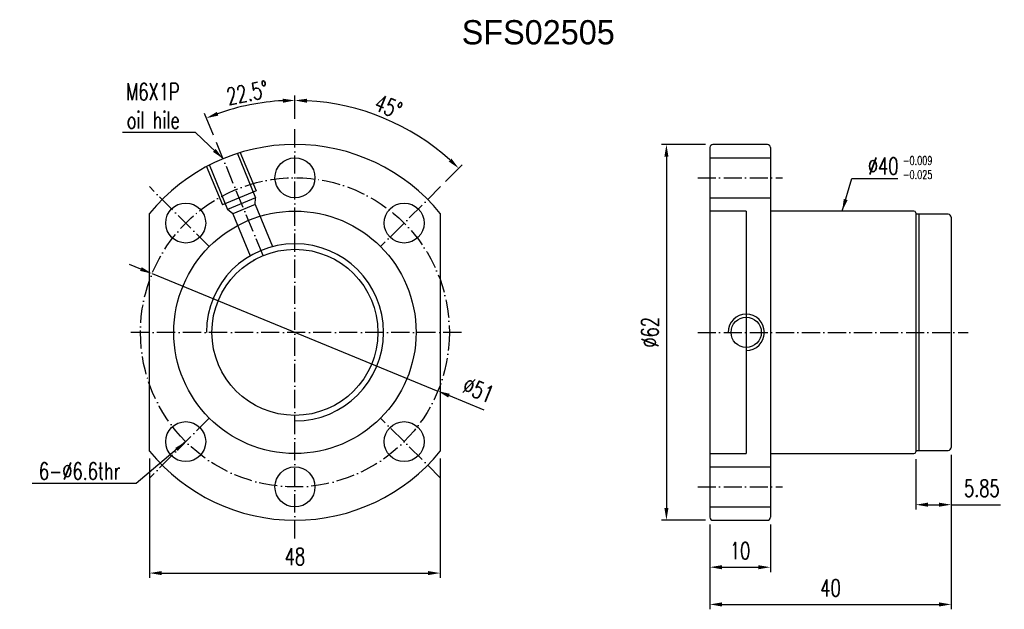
# Model space of a CAD drawing. Header units: inches. Extents: x 54 to 1258, y 66 to 1257.
import ezdxf
from ezdxf.lldxf.tags import DXFTag

# ---------------------------------------------------------------- set-up
doc = ezdxf.new("R2010")
doc.units = ezdxf.units.IN
doc.header["$LTSCALE"] = 0.6
doc.linetypes.add('CL-5', pattern=[7.1, 5, -1, 0.1, -1])
doc.layers.add('1', color=7, linetype='Continuous', true_color=0xffffff)
for name, color, linetype in [('CL', 1, 'CL-5'), ('DIM', 4, 'Continuous'), ('HID', 2, 'DASHED'), ('OUT', 3, 'Continuous')]:
    doc.layers.add(name, color=color, linetype=linetype)
doc.styles.add('DIM-7', font='SIMPLEX.shx', dxfattribs={"width": 0.7, "bigfont": 'chineset.shx'})
tags = doc.linetypes.add('DASHED', pattern=[25.72, 12.86, -12.86]).pattern_tags.tags
tags[6:7] = [DXFTag(74, 4), DXFTag(75, 0), DXFTag(340, '0'), DXFTag(46, 0.0), DXFTag(50, 0.0), DXFTag(44, 0.0), DXFTag(45, 0.0)]
tags[4:5] = [DXFTag(74, 4), DXFTag(75, 0), DXFTag(340, '0'), DXFTag(46, 0.0), DXFTag(50, 0.0), DXFTag(44, 0.0), DXFTag(45, 0.0)]
doc.dimstyles.new('CNS', dxfattribs={"dimscale": 0.4, "dimtxt": 3.5, "dimasz": 2.5, "dimexe": 1, "dimexo": 1.5, "dimgap": 0.09, "dimtad": 0, "dimdsep": 46, "dimtxsty": 'DIM-7', "dimcen": 0.09, "dimclrd": 4, "dimclre": 4, "dimclrt": 4, "dimadec": 0, "dimazin": 0, "dimtfac": 1, "dimtix": 1, "dimtmove": 2, "dimatfit": 3, "dimfxl": 1, "dimtvp": 0.971429, "dimtolj": 1, "dimarcsym": 0})

# ---------------------------------------------------------------- blocks, each defined once
blk = doc.blocks.new('*D3')
at = {"layer": 'DEFPOINTS', "color": 0, "transparency": 16777216}
for p in [(74.95, 91.82), (122.95, 91.82), (122.95, 71.73)]:
    blk.add_point(p, dxfattribs=at)
at = {"layer": 'DIM', "color": 4, "lineweight": -2, "transparency": 16777216}
for p, q in [((74.95, 90.62), (74.95, 70.93)), ((122.95, 90.62), (122.95, 70.93)), ((76.95, 71.73), (120.95, 71.73))]:
    blk.add_line(p, q, dxfattribs=at)
at = {"layer": 'DIM', "color": 4, "transparency": 16777216}
for points in [[(76.95, 72.06), (76.95, 71.4), (74.95, 71.73)], [(120.95, 72.06), (120.95, 71.4), (122.95, 71.73)]]:
    blk.add_solid(points, dxfattribs=at)
at = {"layer": 'DIM', "color": 4, "transparency": 16777216, "insert": (98.95, 74.45), "char_height": 2.8, "attachment_point": 5, "style": 'DIM-7'}
blk.add_mtext('\\A1;48', dxfattribs=at)
blk = doc.blocks.new('*D5')
at = {"layer": 'DEFPOINTS', "color": 0, "transparency": 16777216}
for p in [(98.95, 145.45), (118.09, 144.58), (123, 135.49), (113.1, 125.59), (98.95, 77.45)]:
    blk.add_point(p, dxfattribs=at)
at = {"layer": 'DIM', "color": 4, "lineweight": -2, "transparency": 16777216}
for p, q in [((98.95, 146.65), (98.95, 150.51)), ((123.84, 136.34), (126.58, 139.07))]:
    blk.add_line(p, q, dxfattribs=at)
blk.add_arc((98.95, 111.45), 38.26, 47.9952, 87.0048, dxfattribs=at)
at = {"layer": 'DIM', "color": 4, "transparency": 16777216}
for points in [[(100.94, 149.32), (100.96, 149.99), (98.95, 149.71)], [(124.79, 140.12), (124.33, 139.64), (126.01, 138.5)]]:
    blk.add_solid(points, dxfattribs=at)
at = {"layer": 'DIM', "color": 4, "transparency": 16777216, "insert": (114.38, 148.68), "char_height": 2.8, "attachment_point": 5, "rotation": 337.5, "style": 'DIM-7'}
blk.add_mtext('\\A1;45°', dxfattribs=at)
blk = doc.blocks.new('*D4')
at = {"layer": 'DEFPOINTS', "color": 0, "transparency": 16777216}
for p in [(93.96, 149.38), (98.95, 145.45), (85.94, 142.86), (93.71, 124.1), (98.95, 77.45)]:
    blk.add_point(p, dxfattribs=at)
at = {"layer": 'DIM', "color": 4, "lineweight": -2, "transparency": 16777216}
for p, q in [((98.95, 146.65), (98.95, 150.51)), ((85.48, 143.97), (84.01, 147.53))]:
    blk.add_line(p, q, dxfattribs=at)
blk.add_arc((98.95, 111.45), 38.26, 92.9954, 109.5046, dxfattribs=at)
at = {"layer": 'DIM', "color": 4, "transparency": 16777216}
for points in [[(96.95, 149.99), (96.96, 149.32), (98.95, 149.71)], [(86.3, 147.2), (86.06, 147.82), (84.31, 146.79)]]:
    blk.add_solid(points, dxfattribs=at)
at = {"layer": 'DIM', "color": 4, "transparency": 16777216, "insert": (91.09, 150.97), "char_height": 2.8, "attachment_point": 5, "rotation": 11.25, "style": 'DIM-7'}
blk.add_mtext('\\A1;22.5°', dxfattribs=at)
blk = doc.blocks.new('*D6')
at = {"layer": 'DEFPOINTS', "color": 0, "transparency": 16777216}
for p in [(167.96, 142.45), (160.29, 80.45), (167.96, 80.45)]:
    blk.add_point(p, dxfattribs=at)
at = {"layer": 'DIM', "color": 4, "lineweight": -2, "transparency": 16777216}
for p, q in [((166.76, 142.45), (159.49, 142.45)), ((160.29, 140.45), (160.29, 82.45)), ((166.76, 80.45), (159.49, 80.45))]:
    blk.add_line(p, q, dxfattribs=at)
at = {"layer": 'DIM', "color": 4, "transparency": 16777216}
for points in [[(159.96, 140.45), (160.62, 140.45), (160.29, 142.45)], [(159.96, 82.45), (160.62, 82.45), (160.29, 80.45)]]:
    blk.add_solid(points, dxfattribs=at)
at = {"layer": 'DIM', "color": 4, "transparency": 16777216, "insert": (157.57, 111.45), "char_height": 2.8, "attachment_point": 5, "rotation": 90, "style": 'DIM-7'}
blk.add_mtext('\\A1;%%C62', dxfattribs=at)
blk = doc.blocks.new('*D7')
at = {"layer": 'DEFPOINTS', "color": 0, "transparency": 16777216}
for p in [(167.46, 80.95), (177.46, 80.95), (177.46, 72.7)]:
    blk.add_point(p, dxfattribs=at)
at = {"layer": 'DIM', "color": 4, "lineweight": -2, "transparency": 16777216}
for p, q in [((167.46, 79.75), (167.46, 71.9)), ((177.46, 79.75), (177.46, 71.9)), ((169.46, 72.7), (175.46, 72.7))]:
    blk.add_line(p, q, dxfattribs=at)
at = {"layer": 'DIM', "color": 4, "transparency": 16777216}
for points in [[(169.46, 73.03), (169.46, 72.36), (167.46, 72.7)], [(175.46, 73.03), (175.46, 72.36), (177.46, 72.7)]]:
    blk.add_solid(points, dxfattribs=at)
at = {"layer": 'DIM', "color": 4, "transparency": 16777216, "insert": (172.46, 75.42), "char_height": 2.8, "attachment_point": 5, "style": 'DIM-7'}
blk.add_mtext('\\A1;10', dxfattribs=at)
blk = doc.blocks.new('*D8')
at = {"layer": 'DEFPOINTS', "color": 0, "transparency": 16777216}
for p in [(207.31, 92.45), (167.46, 80.95), (207.31, 66.56)]:
    blk.add_point(p, dxfattribs=at)
at = {"layer": 'DIM', "color": 4, "lineweight": -2, "transparency": 16777216}
for p, q in [((207.31, 91.25), (207.31, 65.76)), ((167.46, 79.75), (167.46, 65.76))]:
    blk.add_line(p, q, dxfattribs=at)
at = {"layer": 'DIM', "color": 7, "lineweight": -2, "transparency": 16777216}
blk.add_line((169.46, 66.56), (205.31, 66.56), dxfattribs=at)
at = {"layer": 'DIM', "color": 7, "transparency": 16777216}
for points in [[(169.46, 66.89), (169.46, 66.22), (167.46, 66.56)], [(205.31, 66.89), (205.31, 66.22), (207.31, 66.56)]]:
    blk.add_solid(points, dxfattribs=at)
at = {"layer": 'DIM', "color": 4, "transparency": 16777216, "insert": (187.39, 69.28), "char_height": 2.8, "attachment_point": 5, "style": 'DIM-7'}
blk.add_mtext('\\A1;40', dxfattribs=at)
blk = doc.blocks.new('*D9')
at = {"layer": 'DEFPOINTS', "color": 0, "transparency": 16777216}
for p in [(201.46, 91.75), (207.31, 92.45), (201.46, 83.01)]:
    blk.add_point(p, dxfattribs=at)
at = {"layer": 'DIM', "color": 4, "lineweight": -2, "transparency": 16777216}
for p, q in [((207.31, 91.25), (207.31, 82.21)), ((201.46, 90.55), (201.46, 82.21)), ((203.46, 83.01), (205.31, 83.01)), ((207.31, 83.01), (215.43, 83.01))]:
    blk.add_line(p, q, dxfattribs=at)
at = {"layer": 'DIM', "color": 4, "transparency": 16777216}
for points in [[(203.46, 83.35), (203.46, 82.68), (201.46, 83.01)], [(205.31, 83.35), (205.31, 82.68), (207.31, 83.01)]]:
    blk.add_solid(points, dxfattribs=at)
at = {"layer": 'DIM', "color": 4, "transparency": 16777216, "insert": (212.37, 85.73), "char_height": 2.8, "attachment_point": 5, "style": 'DIM-7'}
blk.add_mtext('\\A1;5.85', dxfattribs=at)
blk = doc.blocks.new('*D10')
at = {"layer": 'DEFPOINTS', "color": 0, "transparency": 16777216}
for p in [(75.36, 121.13), (122.54, 101.76)]:
    blk.add_point(p, dxfattribs=at)
at = {"layer": 'DIM', "color": 4, "lineweight": -2, "transparency": 16777216}
for p, q in [((73.51, 121.89), (71.66, 122.65)), ((75.36, 121.13), (122.54, 101.76)), ((130.18, 98.63), (124.39, 101))]:
    blk.add_line(p, q, dxfattribs=at)
at = {"layer": 'DIM', "color": 4, "transparency": 16777216}
for points in [[(73.64, 122.2), (73.39, 121.58), (75.36, 121.13)], [(124.52, 101.31), (124.27, 100.69), (122.54, 101.76)]]:
    blk.add_solid(points, dxfattribs=at)
at = {"layer": 'DIM', "color": 4, "transparency": 16777216, "insert": (129.24, 101.95), "char_height": 2.8, "attachment_point": 5, "rotation": 337.6809, "style": 'DIM-7'}
blk.add_mtext('\\A1;∅51', dxfattribs=at)

msp = doc.modelspace()

# ---------------------------------------------------------------- linework, layer by layer
at = {"layer": '1', "color": 7}
msp.add_open_spline([(92.122, 123.414), (92.14, 123.394), (92.158, 123.373), (92.176, 123.352)], degree=3, dxfattribs=at)
at = {"layer": 'CL', "color": 7}
for p, q in [((98.954, 77.446), (98.954, 145.446)), ((93.711, 124.103), (85.943, 142.858)), ((165.461, 136.946), (179.461, 136.946)), ((84.812, 125.588), (74.912, 135.487)), ((122.996, 135.487), (113.096, 125.588)), ((126.454, 111.446), (71.454, 111.446)), ((165.461, 111.446), (210.114, 111.446)), ((84.812, 97.304), (74.912, 87.404)), ((122.996, 87.404), (113.096, 97.304)), ((165.461, 85.946), (179.461, 85.946))]:
    msp.add_line(p, q, dxfattribs=at)
msp.add_circle((98.954, 111.446), 25.5, dxfattribs=at)
at = {"layer": 'DIM', "color": 7}
msp.add_arc((98.954, 111.446), 14.625, 270, 180, dxfattribs=at)
at = {"layer": 'HID', "color": 7, "ltscale": 0.1}
for p, q in [((89.401, 141.043), (92.462, 133.652)), ((89.862, 141.234), (92.541, 134.767)), ((167.461, 140.246), (177.461, 140.246)), ((84.319, 138.938), (86.998, 132.471)), ((84.781, 139.129), (87.843, 131.738)), ((92.541, 134.767), (86.998, 132.471)), ((92.462, 133.652), (87.843, 131.738)), ((92.383, 132.536), (92.462, 133.652)), ((167.461, 133.646), (177.461, 133.646)), ((88.687, 131.006), (87.843, 131.738)), ((92.383, 132.536), (88.687, 131.006)), ((92.383, 132.536), (95.258, 125.596)), ((88.687, 131.006), (91.562, 124.065)), ((173.461, 131.446), (167.461, 131.446)), ((173.461, 131.446), (173.461, 91.446)), ((201.405, 97.746), (201.461, 97.746)), ((167.461, 91.446), (173.461, 91.446)), ((167.461, 89.246), (177.461, 89.246)), ((167.461, 82.646), (177.461, 82.646))]:
    msp.add_line(p, q, dxfattribs=at)
at = {"layer": 'HID', "color": 7}
msp.add_line((206.811, 91.953), (206.811, 91.946), dxfattribs=at)
at = {"layer": 'HID', "color": 7, "ltscale": 0.1}
for centre, radius in [((98.954, 111.446), 20), ((173.461, 111.446), 2.5)]:
    msp.add_circle(centre, radius, dxfattribs=at)
msp.add_arc((173.461, 111.446), 3, 270, 180, dxfattribs=at)
at = {"layer": 'OUT', "color": 7}
for p, q in [((167.461, 141.946), (167.461, 80.946)), ((176.961, 142.446), (167.961, 142.446)), ((177.461, 141.946), (177.461, 80.946)), ((74.954, 91.824), (74.954, 131.067)), ((122.954, 131.067), (122.954, 91.824)), ((201.161, 131.446), (177.461, 131.446)), ((201.461, 131.146), (201.461, 111.446)), ((201.961, 130.946), (201.461, 130.946)), ((201.461, 130.946), (201.461, 91.946)), ((201.961, 130.946), (201.961, 91.946)), ((206.811, 130.946), (201.961, 130.946)), ((201.961, 130.946), (201.961, 91.946)), ((207.311, 130.446), (207.311, 129.657)), ((207.311, 129.657), (207.311, 125.056)), ((207.311, 125.056), (207.311, 121.392)), ((207.311, 121.392), (207.311, 97.648)), ((201.461, 111.446), (201.461, 91.746)), ((207.311, 97.649), (207.311, 97.251)), ((207.311, 97.251), (207.311, 92.453)), ((177.461, 91.446), (201.161, 91.446)), ((201.461, 91.946), (201.961, 91.946)), ((201.961, 91.946), (206.811, 91.946)), ((204.461, 91.953), (206.811, 91.953)), ((207.311, 92.446), (207.311, 92.453)), ((167.961, 80.446), (176.961, 80.446))]:
    msp.add_line(p, q, dxfattribs=at)
for centre, radius in [((98.954, 136.946), 3.3), ((80.923, 129.477), 3.3), ((116.985, 129.477), 3.3), ((98.954, 111.446), 13.7), ((80.923, 93.415), 3.3), ((116.985, 93.415), 3.3), ((98.954, 85.946), 3.3)]:
    msp.add_circle(centre, radius, dxfattribs=at)
for centre, radius, start, end in [((98.954, 111.446), 31, 39.26803, 140.73197), ((167.961, 141.946), 0.5, 90, 180), ((176.961, 141.946), 0.5, 0, 90), ((201.161, 131.146), 0.3, 0, 90), ((206.811, 130.446), 0.5, 0, 90), ((98.954, 111.446), 31, 219.26803, 320.73197), ((201.161, 91.746), 0.3, 270, 0), ((206.811, 92.446), 0.5, 270, 0), ((167.961, 80.946), 0.5, 180, 270), ((176.961, 80.946), 0.5, 270, 0)]:
    msp.add_arc(centre, radius, start, end, dxfattribs=at)
msp.add_ellipse((206.811, 92.453), major_axis=(0.5, 0), ratio=0.9996263, start_param=4.712389, end_param=6.2831853, dxfattribs=at)

# ---------------------------------------------------------------- texts
at = {"layer": 'DIM', "color": 0, "insert": (126.491, 162.954), "char_height": 4, "width": 53.23888, "attachment_point": 1}
msp.add_mtext('SFS02505', dxfattribs=at)
at = {"layer": 'DIM', "color": 7, "char_height": 2.8, "style": 'DIM-7'}
for s, insert, attachment_point in [('M6X1P\\Poil hile', (79.915, 145.064), 9), ('\\A1;%%C40', (193.563, 137.479), 7), ('6-%%c6.6thr', (70.114, 87.147), 9)]:
    msp.add_mtext(s, dxfattribs=dict(at, insert=insert, attachment_point=attachment_point))
at = {"layer": 'DIM', "color": 7, "insert": (199.34, 140.489), "char_height": 1.4, "width": 7.6571, "attachment_point": 1, "style": 'DIM-7'}
msp.add_mtext('-0.009\\P-0.025', dxfattribs=at)

# ---------------------------------------------------------------- dimensions: what is measured, and where the dimension line sits
at = {"layer": 'DIM', "color": 7}
for base, line1, picture, middle in [((93.96, 149.379), ((93.711, 124.103), (85.943, 142.858)), '*D4', (91.092, 150.972)), ((118.085, 144.582), ((122.996, 135.487), (113.096, 125.588)), '*D5', (114.377, 148.681))]:
    dim = msp.add_angular_dim_2l(base=base, line1=line1, line2=((98.954, 77.446), (98.954, 145.446)), dimstyle='CNS', override={"dimscale": 0.8, "dimgap": 0.8, "dimtad": 1, "dimclrd": 4, "dimclre": 4, "dimadec": 2, "dimazin": 2, "dimtmove": 1}, dxfattribs=at)
    dim.commit()
    dim.dimension.update_dxf_attribs({"geometry": picture, "text_midpoint": middle})
dim = msp.add_linear_dim(base=(160.289, 80.446), p1=(167.961, 142.446), p2=(167.961, 80.446), angle=90, text='%%C<>', dimstyle='CNS', override={"dimscale": 0.8}, dxfattribs=at)
dim.commit()
dim.dimension.update_dxf_attribs({"geometry": '*D6', "text_midpoint": (157.569, 111.446)})
dim = msp.add_diameter_dim_2p(p1=(75.364, 121.13), p2=(122.544, 101.762), dimstyle='CNS', override={"dimscale": 0.8}, dxfattribs=at)
dim.commit()
dim.dimension.update_dxf_attribs({"geometry": '*D10', "text_midpoint": (129.243, 101.952)})
for base, p1, p2, picture, middle in [((122.954, 71.73), (74.954, 91.824), (122.954, 91.824), '*D3', (98.954, 74.45)), ((177.461, 72.698), (167.461, 80.946), (177.461, 80.946), '*D7', (172.461, 75.418))]:
    dim = msp.add_linear_dim(base=base, p1=p1, p2=p2, dimstyle='CNS', override={"dimscale": 0.8}, dxfattribs=at)
    dim.commit()
    dim.dimension.update_dxf_attribs({"geometry": picture, "text_midpoint": middle})
dim = msp.add_linear_dim(base=(207.311, 66.557), p1=(167.461, 80.946), p2=(207.311, 92.453), text='40', dimstyle='CNS', override={"dimscale": 0.8, "dimclrd": 7}, dxfattribs=at)
dim.commit()
dim.dimension.update_dxf_attribs({"geometry": '*D8', "text_midpoint": (187.386, 69.277)})
dim = msp.add_linear_dim(base=(201.461, 83.014), p1=(207.311, 92.453), p2=(201.461, 91.746), dimstyle='CNS', override={"dimscale": 0.8, "dimtmove": 0}, dxfattribs=at)
dim.commit()
dim.dimension.update_dxf_attribs({"geometry": '*D9', "text_midpoint": (212.369, 83.014), "dimtype": 160})

# ---------------------------------------------------------------- leaders
at = {"layer": 'DIM', "color": 7, "annotation_type": 0, "has_hookline": 1}
for points, hookline_direction, text_width in [([(87.091, 140.086), (82.555, 144.424), (80.555, 144.424)], 1, 9.427), ([(189.311, 131.446), (190.923, 136.839), (192.923, 136.839)], 0, 4.947), ([(80.923, 93.415), (72.754, 86.507), (70.754, 86.507)], 1, 14.56)]:
    msp.add_leader(points, dimstyle='CNS', override={"dimscale": 0.8, "dimgap": 0.8, "dimtad": 1, "dimclrd": 4, "dimclre": 4, "dimadec": 2, "dimazin": 2, "dimtmove": 1}, dxfattribs=dict(at, hookline_direction=hookline_direction, text_width=text_width))

doc.saveas('drawing.dxf')
